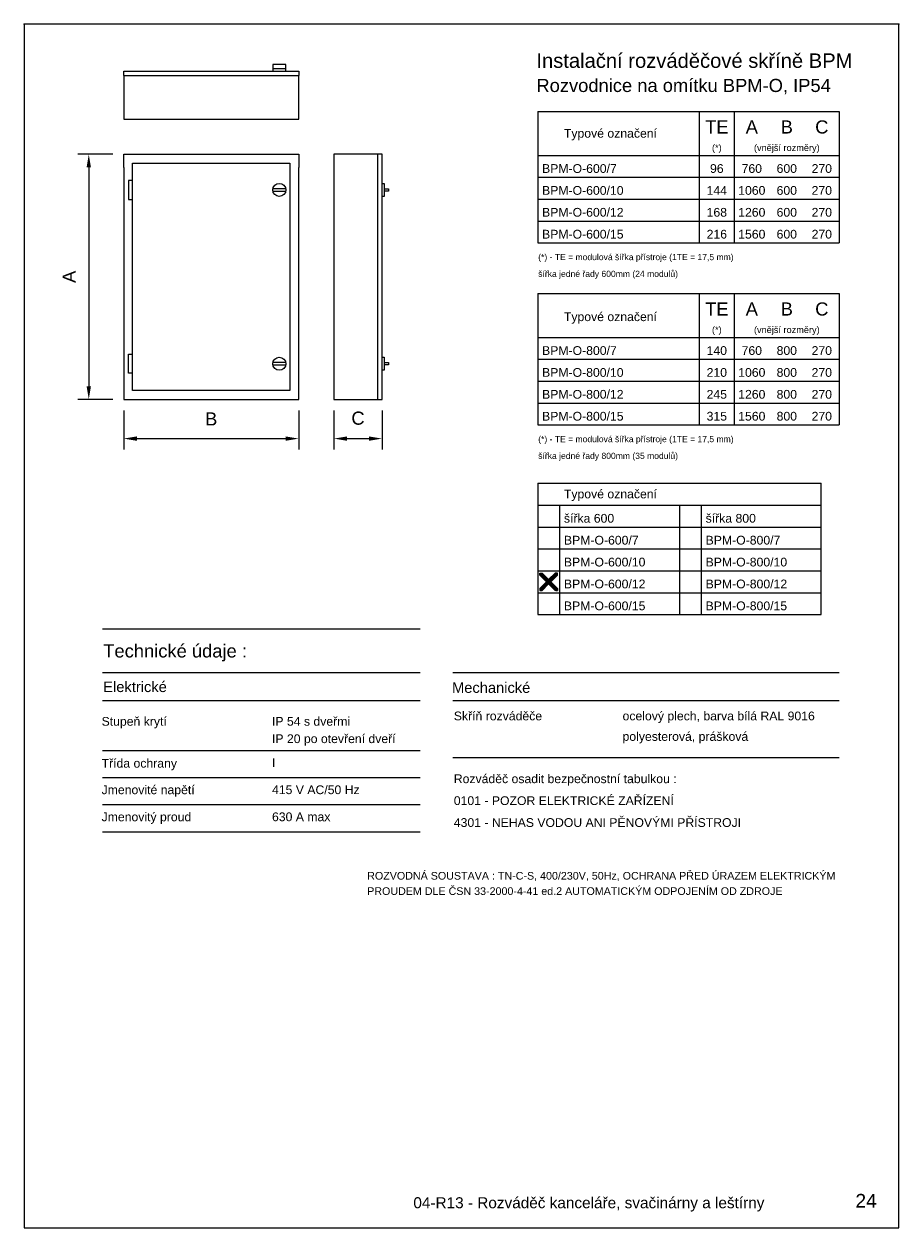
# Model space of a CAD drawing. Extents: x -1856 to 5084, y -4939 to -4246.
# Tile 1 of 24: x -1152 to -652, y -4934 to -4246. Entities that reach past the tile are written whole.
import ezdxf
from ezdxf.enums import TextEntityAlignment as Align

# ---------------------------------------------------------------- set-up
doc = ezdxf.new("R2010")
doc.units = 0
doc.header["$MEASUREMENT"] = 0
for name, color, linetype in [('__Bílá', 7, 'Continuous'), ('OBRYSY', 7, 'Continuous'), ('RAZITKO', 7, 'Continuous')]:
    doc.layers.add(name, color=color, linetype=linetype)
doc.layers.add('MP2000N', color=7, linetype='Continuous', plot=False)
doc.styles.add('Arial', font='arial.ttf')

# ---------------------------------------------------------------- blocks, each defined once
blk = doc.blocks.new('*X57')
at = {"color": 0, "linetype": 'Continuous'}
for p, q in [((2945.5, 4135.52), (2949.48, 4139.5)), ((2945.5, 4135.56), (2949.44, 4139.5)), ((2945.5, 4135.61), (2949.39, 4139.5)), ((2945.5, 4135.65), (2949.35, 4139.5)), ((2945.5, 4135.7), (2949.3, 4139.5)), ((2945.5, 4135.74), (2949.26, 4139.5)), ((2945.5, 4135.79), (2949.21, 4139.5)), ((2945.5, 4135.83), (2949.17, 4139.5)), ((2945.5, 4135.88), (2949.12, 4139.5)), ((2945.5, 4135.92), (2949.08, 4139.5)), ((2945.5, 4135.97), (2949.03, 4139.5)), ((2945.5, 4139.02), (2945.98, 4139.5)), ((2945.5, 4139.07), (2945.93, 4139.5)), ((2945.5, 4139.11), (2945.89, 4139.5)), ((2945.5, 4139.16), (2945.84, 4139.5)), ((2945.5, 4139.2), (2945.8, 4139.5)), ((2945.5, 4139.25), (2945.75, 4139.5)), ((2945.5, 4139.29), (2945.71, 4139.5)), ((2945.5, 4139.34), (2945.66, 4139.5)), ((2945.5, 4139.38), (2945.62, 4139.5)), ((2945.5, 4139.43), (2945.57, 4139.5)), ((2945.5, 4139.47), (2945.53, 4139.5)), ((2949.47, 4135.5), (2945.5, 4139.47)), ((2949.43, 4135.5), (2945.5, 4139.43)), ((2949.38, 4135.5), (2945.5, 4139.38)), ((2949.34, 4135.5), (2945.5, 4139.34)), ((2949.29, 4135.5), (2945.5, 4139.29)), ((2949.25, 4135.5), (2945.5, 4139.25)), ((2949.2, 4135.5), (2945.5, 4139.2)), ((2949.16, 4135.5), (2945.5, 4139.16)), ((2949.11, 4135.5), (2945.5, 4139.11)), ((2949.07, 4135.5), (2945.5, 4139.07)), ((2949.02, 4135.5), (2945.5, 4139.02)), ((2945.51, 4138.99), (2946.01, 4139.49)), ((2949.5, 4135.52), (2945.52, 4139.5)), ((2945.53, 4135.5), (2949.5, 4139.47)), ((2945.53, 4138.97), (2946.03, 4139.47)), ((2949.5, 4135.56), (2945.56, 4139.5)), ((2945.56, 4138.94), (2946.06, 4139.44)), ((2945.57, 4135.5), (2949.5, 4139.43)), ((2945.58, 4138.92), (2946.08, 4139.42)), ((2945.6, 4138.9), (2946.1, 4139.4)), ((2949.5, 4135.61), (2945.61, 4139.5)), ((2945.62, 4138.88), (2946.12, 4139.38)), ((2945.62, 4135.5), (2949.5, 4139.38)), ((2949.5, 4135.65), (2945.65, 4139.5)), ((2945.65, 4138.85), (2946.15, 4139.35)), ((2945.66, 4135.5), (2949.5, 4139.34)), ((2945.67, 4138.83), (2946.17, 4139.33)), ((2945.69, 4138.81), (2946.19, 4139.31)), ((2949.5, 4135.7), (2945.7, 4139.5)), ((2945.71, 4138.79), (2946.21, 4139.29)), ((2945.71, 4135.5), (2949.5, 4139.29)), ((2949.5, 4135.74), (2945.74, 4139.5)), ((2945.74, 4138.76), (2946.24, 4139.26)), ((2945.75, 4135.5), (2949.5, 4139.25)), ((2945.76, 4138.74), (2946.26, 4139.24)), ((2945.78, 4138.72), (2946.28, 4139.22)), ((2949.5, 4135.79), (2945.79, 4139.5)), ((2945.8, 4138.7), (2946.3, 4139.2)), ((2945.8, 4135.5), (2949.5, 4139.2)), ((2949.5, 4135.83), (2945.83, 4139.5)), ((2945.83, 4138.67), (2946.33, 4139.17)), ((2945.84, 4135.5), (2949.5, 4139.16)), ((2945.85, 4138.65), (2946.35, 4139.15)), ((2945.87, 4138.63), (2946.37, 4139.13)), ((2949.5, 4135.88), (2945.88, 4139.5)), ((2945.89, 4138.61), (2946.39, 4139.11)), ((2945.89, 4135.5), (2949.5, 4139.11)), ((2949.5, 4135.92), (2945.92, 4139.5)), ((2945.92, 4138.58), (2946.42, 4139.08)), ((2945.93, 4135.5), (2949.5, 4139.07)), ((2945.94, 4138.56), (2946.44, 4139.06)), ((2945.96, 4138.54), (2946.46, 4139.04)), ((2949.5, 4135.97), (2945.97, 4139.5)), ((2945.98, 4138.52), (2946.48, 4139.02)), ((2945.98, 4135.5), (2949.5, 4139.02)), ((2946.01, 4138.49), (2946.51, 4138.99)), ((2946.03, 4138.47), (2946.53, 4138.97)), ((2946.05, 4138.45), (2946.55, 4138.95)), ((2946.07, 4138.43), (2946.57, 4138.93)), ((2946.1, 4138.4), (2946.6, 4138.9)), ((2946.12, 4138.38), (2946.62, 4138.88)), ((2946.14, 4138.36), (2946.64, 4138.86)), ((2946.16, 4138.34), (2946.66, 4138.84)), ((2946.19, 4138.31), (2946.69, 4138.81)), ((2946.21, 4138.29), (2946.71, 4138.79)), ((2946.23, 4138.27), (2946.73, 4138.77)), ((2948.77, 4138.27), (2948.27, 4138.77)), ((2948.79, 4138.29), (2948.29, 4138.79)), ((2948.81, 4138.31), (2948.31, 4138.81)), ((2948.84, 4138.34), (2948.34, 4138.84)), ((2948.86, 4138.36), (2948.36, 4138.86)), ((2948.88, 4138.38), (2948.38, 4138.88)), ((2948.9, 4138.4), (2948.4, 4138.9)), ((2948.93, 4138.43), (2948.43, 4138.93)), ((2948.95, 4138.45), (2948.45, 4138.95)), ((2948.97, 4138.47), (2948.47, 4138.97)), ((2948.99, 4138.49), (2948.49, 4138.99)), ((2949.02, 4138.52), (2948.52, 4139.02)), ((2949.04, 4138.54), (2948.54, 4139.04)), ((2949.06, 4138.56), (2948.56, 4139.06)), ((2949.08, 4138.58), (2948.58, 4139.08)), ((2949.11, 4138.61), (2948.61, 4139.11)), ((2949.13, 4138.63), (2948.63, 4139.13)), ((2949.15, 4138.65), (2948.65, 4139.15)), ((2949.17, 4138.67), (2948.67, 4139.17)), ((2949.2, 4138.7), (2948.7, 4139.2)), ((2949.22, 4138.72), (2948.72, 4139.22)), ((2949.24, 4138.74), (2948.74, 4139.24)), ((2949.26, 4138.76), (2948.76, 4139.26)), ((2949.29, 4138.79), (2948.79, 4139.29)), ((2949.31, 4138.81), (2948.81, 4139.31)), ((2949.33, 4138.83), (2948.83, 4139.33)), ((2949.35, 4138.85), (2948.85, 4139.35)), ((2949.38, 4138.88), (2948.88, 4139.38)), ((2949.4, 4138.9), (2948.9, 4139.4)), ((2949.42, 4138.92), (2948.92, 4139.42)), ((2949.44, 4138.94), (2948.94, 4139.44)), ((2949.47, 4138.97), (2948.97, 4139.47)), ((2949.49, 4138.99), (2948.99, 4139.49)), ((2949.5, 4139.02), (2949.02, 4139.5)), ((2949.5, 4139.07), (2949.07, 4139.5)), ((2949.5, 4139.11), (2949.11, 4139.5)), ((2949.5, 4139.15), (2949.15, 4139.5)), ((2949.5, 4139.2), (2949.2, 4139.5)), ((2949.5, 4139.24), (2949.24, 4139.5)), ((2949.5, 4139.29), (2949.29, 4139.5)), ((2949.5, 4139.33), (2949.33, 4139.5)), ((2949.5, 4139.38), (2949.38, 4139.5)), ((2949.5, 4139.42), (2949.42, 4139.5)), ((2949.5, 4139.47), (2949.47, 4139.5)), ((2946.01, 4135.51), (2945.51, 4136.01)), ((2946.03, 4135.53), (2945.53, 4136.03)), ((2946.05, 4135.55), (2945.55, 4136.05)), ((2946.08, 4135.58), (2945.58, 4136.08)), ((2946.1, 4135.6), (2945.6, 4136.1)), ((2946.12, 4135.62), (2945.62, 4136.12)), ((2946.14, 4135.64), (2945.64, 4136.14)), ((2946.16, 4135.66), (2945.66, 4136.16)), ((2946.19, 4135.69), (2945.69, 4136.19)), ((2946.21, 4135.71), (2945.71, 4136.21)), ((2946.23, 4135.73), (2945.73, 4136.23)), ((2946.25, 4135.75), (2945.75, 4136.25)), ((2946.28, 4135.78), (2945.78, 4136.28)), ((2946.3, 4135.8), (2945.8, 4136.3)), ((2946.32, 4135.82), (2945.82, 4136.32)), ((2946.34, 4135.84), (2945.84, 4136.34)), ((2946.37, 4135.87), (2945.87, 4136.37)), ((2946.39, 4135.89), (2945.89, 4136.39)), ((2946.41, 4135.91), (2945.91, 4136.41)), ((2946.43, 4135.93), (2945.93, 4136.43)), ((2946.46, 4135.96), (2945.96, 4136.46)), ((2946.48, 4135.98), (2945.98, 4136.48)), ((2946.5, 4136), (2946, 4136.5)), ((2946.52, 4136.02), (2946.02, 4136.52)), ((2946.55, 4136.05), (2946.05, 4136.55)), ((2946.57, 4136.07), (2946.07, 4136.57)), ((2946.59, 4136.09), (2946.09, 4136.59)), ((2946.61, 4136.11), (2946.11, 4136.61)), ((2946.64, 4136.14), (2946.14, 4136.64)), ((2946.66, 4136.16), (2946.16, 4136.66)), ((2946.68, 4136.18), (2946.18, 4136.68)), ((2946.7, 4136.2), (2946.2, 4136.7)), ((2946.73, 4136.23), (2946.23, 4136.73)), ((2946.25, 4138.25), (2946.75, 4138.75)), ((2946.75, 4136.25), (2946.25, 4136.75)), ((2946.77, 4136.27), (2946.27, 4136.77)), ((2946.28, 4138.22), (2946.78, 4138.72)), ((2946.79, 4136.29), (2946.29, 4136.79)), ((2946.3, 4138.2), (2946.8, 4138.7)), ((2946.32, 4138.18), (2946.82, 4138.68)), ((2946.82, 4136.32), (2946.32, 4136.82)), ((2946.34, 4138.16), (2946.84, 4138.66)), ((2946.84, 4136.34), (2946.34, 4136.84)), ((2946.86, 4136.36), (2946.36, 4136.86)), ((2946.37, 4138.13), (2946.87, 4138.63)), ((2946.88, 4136.38), (2946.38, 4136.88)), ((2946.39, 4138.11), (2946.89, 4138.61)), ((2946.41, 4138.09), (2946.91, 4138.59)), ((2946.91, 4136.41), (2946.41, 4136.91)), ((2946.43, 4138.07), (2946.93, 4138.57)), ((2946.93, 4136.43), (2946.43, 4136.93)), ((2946.45, 4138.05), (2946.95, 4138.55)), ((2946.95, 4136.45), (2946.45, 4136.95)), ((2946.97, 4136.47), (2946.47, 4136.97)), ((2946.48, 4138.02), (2946.98, 4138.52)), ((2946.5, 4138), (2947, 4138.5)), ((2947, 4136.5), (2946.5, 4137)), ((2946.52, 4137.98), (2947.02, 4138.48)), ((2947.02, 4136.52), (2946.52, 4137.02)), ((2946.54, 4137.96), (2947.04, 4138.46)), ((2947.04, 4136.54), (2946.54, 4137.04)), ((2947.06, 4136.56), (2946.56, 4137.06)), ((2946.57, 4137.93), (2947.07, 4138.43)), ((2946.59, 4137.91), (2947.09, 4138.41)), ((2947.09, 4136.59), (2946.59, 4137.09)), ((2946.61, 4137.89), (2947.11, 4138.39)), ((2947.11, 4136.61), (2946.61, 4137.11)), ((2946.63, 4137.87), (2947.13, 4138.37)), ((2947.13, 4136.63), (2946.63, 4137.13)), ((2947.15, 4136.65), (2946.65, 4137.15)), ((2946.66, 4137.84), (2947.16, 4138.34)), ((2946.68, 4137.82), (2947.18, 4138.32)), ((2947.18, 4136.68), (2946.68, 4137.18)), ((2946.7, 4137.8), (2947.2, 4138.3)), ((2947.2, 4136.7), (2946.7, 4137.2)), ((2946.72, 4137.78), (2947.22, 4138.28)), ((2947.22, 4136.72), (2946.72, 4137.22)), ((2947.24, 4136.74), (2946.74, 4137.24)), ((2946.75, 4137.75), (2947.25, 4138.25)), ((2946.77, 4137.73), (2947.27, 4138.23)), ((2947.27, 4136.77), (2946.77, 4137.27)), ((2946.79, 4137.71), (2947.29, 4138.21)), ((2947.29, 4136.79), (2946.79, 4137.29)), ((2946.81, 4137.69), (2947.31, 4138.19)), ((2947.31, 4136.81), (2946.81, 4137.31)), ((2947.33, 4136.83), (2946.83, 4137.33)), ((2946.84, 4137.66), (2947.34, 4138.16)), ((2947.35, 4136.85), (2946.85, 4137.35)), ((2946.86, 4137.64), (2947.36, 4138.14)), ((2946.88, 4137.62), (2947.38, 4138.12)), ((2947.38, 4136.88), (2946.88, 4137.38)), ((2946.9, 4137.6), (2947.4, 4138.1)), ((2947.4, 4136.9), (2946.9, 4137.4)), ((2947.42, 4136.92), (2946.92, 4137.42)), ((2946.93, 4137.57), (2947.43, 4138.07)), ((2947.44, 4136.94), (2946.94, 4137.44)), ((2946.95, 4137.55), (2947.45, 4138.05)), ((2946.97, 4137.53), (2947.47, 4138.03)), ((2947.47, 4136.97), (2946.97, 4137.47)), ((2946.99, 4137.51), (2947.49, 4138.01)), ((2947.49, 4136.99), (2946.99, 4137.49)), ((2948.01, 4137.51), (2947.51, 4138.01)), ((2947.51, 4136.99), (2948.01, 4137.49)), ((2948.03, 4137.53), (2947.53, 4138.03)), ((2947.53, 4136.97), (2948.03, 4137.47)), ((2948.05, 4137.55), (2947.55, 4138.05)), ((2947.55, 4136.95), (2948.05, 4137.45)), ((2948.07, 4137.57), (2947.57, 4138.07)), ((2947.58, 4136.92), (2948.08, 4137.42)), ((2948.1, 4137.6), (2947.6, 4138.1)), ((2947.6, 4136.9), (2948.1, 4137.4)), ((2948.12, 4137.62), (2947.62, 4138.12)), ((2947.62, 4136.88), (2948.12, 4137.38)), ((2948.14, 4137.64), (2947.64, 4138.14)), ((2947.64, 4136.86), (2948.14, 4137.36)), ((2948.16, 4137.66), (2947.66, 4138.16)), ((2947.67, 4136.83), (2948.17, 4137.33)), ((2948.19, 4137.69), (2947.69, 4138.19)), ((2947.69, 4136.81), (2948.19, 4137.31)), ((2948.21, 4137.71), (2947.71, 4138.21)), ((2947.71, 4136.79), (2948.21, 4137.29)), ((2948.23, 4137.73), (2947.73, 4138.23)), ((2947.73, 4136.77), (2948.23, 4137.27)), ((2948.25, 4137.75), (2947.75, 4138.25)), ((2947.76, 4136.74), (2948.26, 4137.24)), ((2948.28, 4137.78), (2947.78, 4138.28)), ((2947.78, 4136.72), (2948.28, 4137.22)), ((2948.3, 4137.8), (2947.8, 4138.3)), ((2947.8, 4136.7), (2948.3, 4137.2)), ((2948.32, 4137.82), (2947.82, 4138.32)), ((2947.82, 4136.68), (2948.32, 4137.18)), ((2948.34, 4137.84), (2947.84, 4138.34)), ((2947.85, 4136.65), (2948.35, 4137.15)), ((2948.37, 4137.87), (2947.87, 4138.37)), ((2947.87, 4136.63), (2948.37, 4137.13)), ((2948.39, 4137.89), (2947.89, 4138.39)), ((2947.89, 4136.61), (2948.39, 4137.11)), ((2948.41, 4137.91), (2947.91, 4138.41)), ((2947.91, 4136.59), (2948.41, 4137.09)), ((2948.43, 4137.93), (2947.93, 4138.43)), ((2947.94, 4136.56), (2948.44, 4137.06)), ((2948.45, 4137.95), (2947.95, 4138.45)), ((2947.96, 4136.54), (2948.46, 4137.04)), ((2948.48, 4137.98), (2947.98, 4138.48)), ((2947.98, 4136.52), (2948.48, 4137.02)), ((2948.5, 4138), (2948, 4138.5)), ((2948, 4136.5), (2948.5, 4137)), ((2948.52, 4138.02), (2948.02, 4138.52)), ((2948.03, 4136.47), (2948.53, 4136.97)), ((2948.54, 4138.04), (2948.04, 4138.54)), ((2948.05, 4136.45), (2948.55, 4136.95)), ((2948.57, 4138.07), (2948.07, 4138.57)), ((2948.07, 4136.43), (2948.57, 4136.93)), ((2948.59, 4138.09), (2948.09, 4138.59)), ((2948.09, 4136.41), (2948.59, 4136.91)), ((2948.61, 4138.11), (2948.11, 4138.61)), ((2948.12, 4136.38), (2948.62, 4136.88)), ((2948.63, 4138.13), (2948.13, 4138.63)), ((2948.14, 4136.36), (2948.64, 4136.86)), ((2948.66, 4138.16), (2948.16, 4138.66)), ((2948.16, 4136.34), (2948.66, 4136.84)), ((2948.68, 4138.18), (2948.18, 4138.68)), ((2948.18, 4136.32), (2948.68, 4136.82)), ((2948.7, 4138.2), (2948.2, 4138.7)), ((2948.21, 4136.29), (2948.71, 4136.79)), ((2948.72, 4138.22), (2948.22, 4138.72)), ((2948.23, 4136.27), (2948.73, 4136.77)), ((2948.75, 4138.25), (2948.25, 4138.75)), ((2948.25, 4136.25), (2948.75, 4136.75)), ((2948.27, 4136.23), (2948.77, 4136.73)), ((2948.3, 4136.2), (2948.8, 4136.7)), ((2948.32, 4136.18), (2948.82, 4136.68)), ((2948.34, 4136.16), (2948.84, 4136.66)), ((2948.36, 4136.14), (2948.86, 4136.64)), ((2948.39, 4136.11), (2948.89, 4136.61)), ((2948.41, 4136.09), (2948.91, 4136.59)), ((2948.43, 4136.07), (2948.93, 4136.57)), ((2948.45, 4136.05), (2948.95, 4136.55)), ((2948.48, 4136.02), (2948.98, 4136.52)), ((2948.5, 4136), (2949, 4136.5)), ((2948.52, 4135.98), (2949.02, 4136.48)), ((2948.54, 4135.96), (2949.04, 4136.46)), ((2948.57, 4135.93), (2949.07, 4136.43)), ((2948.59, 4135.91), (2949.09, 4136.41)), ((2948.61, 4135.89), (2949.11, 4136.39)), ((2948.63, 4135.87), (2949.13, 4136.37)), ((2948.66, 4135.84), (2949.15, 4136.34)), ((2948.68, 4135.82), (2949.18, 4136.32)), ((2948.7, 4135.8), (2949.2, 4136.3)), ((2948.72, 4135.78), (2949.22, 4136.28)), ((2948.74, 4135.76), (2949.24, 4136.26)), ((2948.77, 4135.73), (2949.27, 4136.23)), ((2948.79, 4135.71), (2949.29, 4136.21)), ((2948.81, 4135.69), (2949.31, 4136.19)), ((2948.83, 4135.67), (2949.33, 4136.17)), ((2948.86, 4135.64), (2949.36, 4136.14)), ((2948.88, 4135.62), (2949.38, 4136.12)), ((2948.9, 4135.6), (2949.4, 4136.1)), ((2948.92, 4135.58), (2949.42, 4136.08)), ((2948.95, 4135.55), (2949.45, 4136.05)), ((2948.97, 4135.53), (2949.47, 4136.03)), ((2948.99, 4135.51), (2949.49, 4136.01)), ((2945.97, 4135.5), (2945.5, 4135.97)), ((2945.93, 4135.5), (2945.5, 4135.93)), ((2945.88, 4135.5), (2945.5, 4135.88)), ((2945.84, 4135.5), (2945.5, 4135.84)), ((2945.79, 4135.5), (2945.5, 4135.79)), ((2945.75, 4135.5), (2945.5, 4135.75)), ((2945.7, 4135.5), (2945.5, 4135.7)), ((2945.66, 4135.5), (2945.5, 4135.66)), ((2945.61, 4135.5), (2945.5, 4135.61)), ((2945.57, 4135.5), (2945.5, 4135.57)), ((2945.52, 4135.5), (2945.5, 4135.52)), ((2949.03, 4135.5), (2949.5, 4135.97)), ((2949.07, 4135.5), (2949.5, 4135.93)), ((2949.12, 4135.5), (2949.5, 4135.88)), ((2949.16, 4135.5), (2949.5, 4135.84)), ((2949.21, 4135.5), (2949.5, 4135.79)), ((2949.25, 4135.5), (2949.5, 4135.75)), ((2949.3, 4135.5), (2949.5, 4135.7)), ((2949.34, 4135.5), (2949.5, 4135.66)), ((2949.39, 4135.5), (2949.5, 4135.61)), ((2949.43, 4135.5), (2949.5, 4135.57)), ((2949.48, 4135.5), (2949.5, 4135.52))]:
    blk.add_line(p, q, dxfattribs=at)
blk = doc.blocks.new('KŘÍŽEK')
for p, q in [((0.5, 4), (0.5, 4.5)), ((0.5, 4.5), (1, 4.5)), ((2, 2.5), (0.5, 4)), ((1, 4.5), (2.5, 3)), ((4, 4.5), (2.5, 3)), ((3, 2.5), (4.5, 4)), ((4.5, 4.5), (4, 4.5)), ((4.5, 4), (4.5, 4.5)), ((2, 2.5), (0.5, 1)), ((0.5, 1), (0.5, 0.5)), ((0.5, 0.5), (1, 0.5)), ((1, 0.5), (2.5, 2)), ((4, 0.5), (2.5, 2)), ((3, 2.5), (4.5, 1)), ((4.5, 0.5), (4, 0.5)), ((4.5, 1), (4.5, 0.5))]:
    blk.add_line(p, q)
blk.add_blockref('*X57', (-2945, -4135))

msp = doc.modelspace()

# ---------------------------------------------------------------- linework, layer by layer
at = {"layer": '__Bílá'}
for p, q in [((-1095.12, -4273.23), (-995.12, -4273.23)), ((-1095.12, -4275.73), (-1095.12, -4273.23)), ((-1095.12, -4275.73), (-1095.12, -4300.73)), ((-1095.12, -4275.73), (-995.12, -4275.73)), ((-1002.44, -4269.48), (-1009.94, -4269.48)), ((-1009.94, -4269.48), (-1009.94, -4273.23)), ((-1002.44, -4271.98), (-1009.94, -4271.98)), ((-1002.44, -4273.23), (-1002.44, -4269.48)), ((-995.12, -4273.23), (-995.12, -4275.73)), ((-995.12, -4300.73), (-995.12, -4275.73)), ((-858.54, -4296.4), (-686.16, -4296.4)), ((-858.54, -4296.4), (-858.54, -4371.4)), ((-766.16, -4296.4), (-766.16, -4371.4)), ((-746.16, -4296.4), (-746.16, -4371.4)), ((-686.16, -4296.4), (-686.16, -4371.4)), ((-1095.12, -4300.73), (-995.12, -4300.73)), ((-1101.37, -4320.75), (-1121.33, -4320.75)), ((-1095.12, -4320.75), (-995.12, -4320.75)), ((-1095.12, -4328.25), (-1095.12, -4320.75)), ((-995.12, -4320.75), (-995.12, -4328.25)), ((-947.47, -4320.75), (-974.97, -4320.75)), ((-974.97, -4320.75), (-974.97, -4460.75)), ((-949.97, -4460.75), (-949.97, -4320.75)), ((-947.47, -4460.75), (-947.47, -4320.75)), ((-858.54, -4321.4), (-686.16, -4321.4)), ((-1115.08, -4328.25), (-1115.08, -4453.25)), ((-1095.12, -4328.25), (-1095.12, -4453.25)), ((-1090.12, -4325.75), (-1000.12, -4325.75)), ((-1090.12, -4455.75), (-1090.12, -4325.75)), ((-1000.12, -4325.75), (-1000.12, -4455.75)), ((-995.12, -4453.25), (-995.12, -4328.25)), ((-1090.12, -4335.7), (-1092.37, -4335.7)), ((-1092.37, -4335.7), (-1092.37, -4346.53)), ((-947.47, -4337.37), (-946.22, -4337.37)), ((-946.22, -4337.37), (-946.22, -4344.87)), ((-858.54, -4333.9), (-686.16, -4333.9)), ((-1002.5, -4340.49), (-1009.89, -4340.49)), ((-1009.89, -4341.74), (-1002.5, -4341.74)), ((-946.22, -4344.87), (-947.47, -4344.87)), ((-946.22, -4340.49), (-943.72, -4340.49)), ((-943.72, -4341.74), (-946.22, -4341.74)), ((-943.72, -4340.49), (-943.72, -4341.74)), ((-1092.37, -4346.53), (-1090.12, -4346.53)), ((-858.54, -4346.4), (-686.16, -4346.4)), ((-858.54, -4358.9), (-686.16, -4358.9)), ((-858.54, -4371.4), (-686.16, -4371.4)), ((-858.54, -4400.35), (-686.16, -4400.35)), ((-858.54, -4400.35), (-858.54, -4475.35)), ((-766.16, -4400.35), (-766.16, -4475.35)), ((-746.16, -4400.35), (-746.16, -4475.35)), ((-686.16, -4400.35), (-686.16, -4475.35)), ((-858.54, -4425.35), (-686.16, -4425.35)), ((-1092.37, -4434.96), (-1090.12, -4434.96)), ((-1092.37, -4445.8), (-1092.37, -4434.96)), ((-1002.5, -4439.75), (-1009.89, -4439.75)), ((-1009.89, -4441), (-1002.5, -4441)), ((-947.47, -4436.63), (-946.22, -4436.63)), ((-946.22, -4436.63), (-946.22, -4444.13)), ((-946.22, -4439.75), (-943.72, -4439.75)), ((-943.72, -4441), (-946.22, -4441)), ((-943.72, -4439.75), (-943.72, -4441)), ((-858.54, -4437.85), (-686.16, -4437.85)), ((-1090.12, -4445.8), (-1092.37, -4445.8)), ((-946.22, -4444.13), (-947.47, -4444.13)), ((-1095.12, -4453.25), (-1095.12, -4460.75)), ((-995.12, -4460.75), (-995.12, -4453.25)), ((-858.54, -4450.35), (-686.16, -4450.35)), ((-1101.37, -4460.75), (-1121.33, -4460.75)), ((-1095.12, -4460.75), (-995.12, -4460.75)), ((-1000.12, -4455.75), (-1090.12, -4455.75)), ((-974.97, -4460.75), (-947.47, -4460.75)), ((-1095.12, -4467), (-1095.12, -4489.39)), ((-995.12, -4467), (-995.12, -4489.39)), ((-974.97, -4467), (-974.97, -4489.39)), ((-947.47, -4467), (-947.47, -4489.39)), ((-858.54, -4462.85), (-686.16, -4462.85)), ((-858.54, -4475.35), (-686.16, -4475.35)), ((-1087.62, -4483.14), (-1002.62, -4483.14)), ((-967.47, -4483.14), (-954.97, -4483.14)), ((-858.54, -4508.65), (-858.54, -4583.65)), ((-858.54, -4508.65), (-696.56, -4508.65)), ((-696.56, -4583.65), (-696.56, -4508.65)), ((-858.54, -4521.15), (-696.56, -4521.15)), ((-846.04, -4521.15), (-846.04, -4583.65)), ((-777.55, -4521.15), (-777.55, -4583.65)), ((-765.05, -4521.15), (-765.05, -4583.65)), ((-858.54, -4533.65), (-696.56, -4533.65)), ((-858.54, -4546.15), (-696.56, -4546.15)), ((-858.54, -4558.65), (-696.56, -4558.65)), ((-858.54, -4571.15), (-696.56, -4571.15)), ((-858.54, -4583.65), (-696.56, -4583.65)), ((-1107.28, -4591.7), (-925.7, -4591.7)), ((-1107.28, -4616.8), (-925.7, -4616.8)), ((-906.94, -4616.8), (-686.16, -4616.8)), ((-1107.28, -4632.79), (-925.7, -4632.79)), ((-906.94, -4632.79), (-686.16, -4632.79)), ((-1107.28, -4661.27), (-925.7, -4661.27)), ((-906.94, -4665.16), (-686.16, -4665.16)), ((-1107.28, -4676.73), (-925.7, -4676.73)), ((-1107.28, -4692.18), (-925.7, -4692.18)), ((-1107.28, -4707.64), (-925.7, -4707.64))]:
    msp.add_line(p, q, dxfattribs=at)
for centre in [(-1006.19, -4341.12), (-1006.19, -4440.38)]:
    msp.add_circle(centre, 3.75, dxfattribs=at)
for points in [[(-1116.33, -4328.25), (-1113.83, -4328.25), (-1115.08, -4320.75)], [(-1116.33, -4453.25), (-1113.83, -4453.25), (-1115.08, -4460.75)], [(-1087.62, -4481.89), (-1087.62, -4484.39), (-1095.12, -4483.14)], [(-1002.62, -4481.89), (-1002.62, -4484.39), (-995.12, -4483.14)], [(-967.47, -4481.89), (-967.47, -4484.39), (-974.97, -4483.14)], [(-954.97, -4481.89), (-954.97, -4484.39), (-947.47, -4483.14)]]:
    msp.add_solid(points, dxfattribs=at)
at = {"layer": 'MP2000N', "color": 6, "linetype": 'Continuous'}
for p, q in [((-1152.07, -4246.4), (-1152.07, -4933.9)), ((-652.07, -4246.4), (-1152.07, -4246.4)), ((-652.07, -4933.9), (-652.07, -4246.4)), ((-1152.07, -4933.9), (-652.07, -4933.9))]:
    msp.add_line(p, q, dxfattribs=at)
at = {"layer": 'OBRYSY', "color": 2, "linetype": 'Continuous'}
msp.add_point((-652.07, -4246.4), dxfattribs=at)
at = {"layer": 'RAZITKO', "color": 2, "linetype": 'Continuous'}
msp.add_point((-1152.07, -4246.4), dxfattribs=at)

# ---------------------------------------------------------------- block references
at = {"layer": '__Bílá', "xscale": 2.5, "yscale": 2.5, "zscale": 2.5}
msp.add_blockref('KŘÍŽEK', (-858.54, -4571.15), dxfattribs=at)

# ---------------------------------------------------------------- texts
at = {"layer": '__Bílá', "style": 'Arial'}
for s, height, p in [('Instalační rozváděčové skříně BPM', 8.25, (-859.27, -4271.4)), ('Rozvodnice na omítku BPM-O, IP54', 7.5, (-859.27, -4285.2)), ('Typové označení', 5, (-843.54, -4311.27)), ('BPM-O-600/7', 5, (-856.04, -4331.4)), ('BPM-O-600/10', 5, (-856.04, -4343.9)), ('BPM-O-600/12', 5, (-856.04, -4356.4)), ('BPM-O-600/15', 5, (-856.04, -4368.9)), ('(*) - TE = modulová šířka přístroje (1TE = 17,5 mm)', 3.5, (-858.23, -4381.23)), ('šířka jedné řady 600mm (24 modulů)', 3.5, (-858.23, -4390.78)), ('Typové označení', 5, (-843.54, -4416.03)), ('BPM-O-800/7', 5, (-856.04, -4435.35)), ('BPM-O-800/10', 5, (-856.04, -4447.85)), ('BPM-O-800/12', 5, (-856.04, -4460.35)), ('BPM-O-800/15', 5, (-856.04, -4472.85)), ('(*) - TE = modulová šířka přístroje (1TE = 17,5 mm)', 3.5, (-858.23, -4485.18)), ('šířka jedné řady 800mm (35 modulů)', 3.5, (-858.23, -4494.72)), ('Typové označení', 5, (-843.54, -4517.24)), ('šířka 600', 5, (-843.54, -4531.15)), ('šířka 800', 5, (-762.55, -4531.15)), ('BPM-O-600/7', 5, (-843.54, -4543.65)), ('BPM-O-800/7', 5, (-762.55, -4543.65)), ('BPM-O-600/10', 5, (-843.54, -4556.15)), ('BPM-O-800/10', 5, (-762.55, -4556.15)), ('BPM-O-600/12', 5, (-843.54, -4568.65)), ('BPM-O-800/12', 5, (-762.55, -4568.65)), ('BPM-O-600/15', 5, (-843.54, -4581.15)), ('BPM-O-800/15', 5, (-762.55, -4581.15)), ('Technické údaje :', 7.5, (-1106.81, -4608.14)), ('Elektrické', 6, (-1106.81, -4627.88)), ('Mechanické', 6, (-907.47, -4628.35)), ('Skříň rozváděče', 5, (-906.47, -4644.02)), ('ocelový plech, barva bílá RAL 9016', 5, (-810.03, -4644.02)), ('Stupeň krytí', 5, (-1107.76, -4647.1)), ('IP 54 s dveřmi', 5, (-1010.37, -4647.1)), ('IP 20 po otevření dveří', 5, (-1010.37, -4657.02)), ('polyesterová, prášková', 5, (-810.03, -4655.74)), ('Třída ochrany', 5, (-1107.76, -4671.04)), ('I', 5, (-1010.37, -4670.71)), ('Rozváděč osadit bezpečnostní tabulkou :', 5, (-906.47, -4679.9)), ('Jmenovité napětí', 5, (-1107.76, -4686.2)), ('415 V AC/50 Hz', 5, (-1010.37, -4686.17)), ('0101 - POZOR ELEKTRICKÉ ZAŘÍZENÍ', 5, (-906.47, -4692.4)), ('Jmenovitý proud', 5, (-1107.76, -4701.66)), ('630 A max', 5, (-1010.37, -4701.63)), ('4301 - NEHAS VODOU ANI PĚNOVÝMI PŘÍSTROJI', 5, (-906.47, -4704.9)), ('ROZVODNÁ SOUSTAVA : TN-C-S, 400/230V, 50Hz, OCHRANA PŘED ÚRAZEM ELEKTRICKÝM', 4.375, (-955.97, -4734.99)), ('PROUDEM DLE ČSN 33-2000-4-41 ed.2 AUTOMATICKÝM ODPOJENÍM OD ZDROJE', 4.375, (-955.97, -4743.74)), ('04-R13 - Rozváděč kanceláře, svačinárny a leštírny', 6.272, (-929.58, -4922.65)), ('24', 7.84, (-676.94, -4922.33))]:
    msp.add_text(s, height=height, dxfattribs=at).set_placement(p)
for s, height, p in [('TE', 7.5, (-756.16, -4308.9)), ('A', 7.5, (-736.16, -4308.9)), ('B', 7.5, (-716.16, -4308.9)), ('C', 7.5, (-696.16, -4308.9)), ('(*)', 3.75, (-756.16, -4318.9)), ('(vnější rozměry)', 3.75, (-716.16, -4318.9)), ('96', 5, (-756.16, -4331.4)), ('760', 5, (-736.16, -4331.4)), ('600', 5, (-716.16, -4331.4)), ('270', 5, (-696.16, -4331.4)), ('144', 5, (-756.16, -4343.9)), ('1060', 5, (-736.16, -4343.9)), ('600', 5, (-716.16, -4343.9)), ('270', 5, (-696.16, -4343.9)), ('168', 5, (-756.16, -4356.4)), ('1260', 5, (-736.16, -4356.4)), ('600', 5, (-716.16, -4356.4)), ('270', 5, (-696.16, -4356.4)), ('216', 5, (-756.16, -4368.9)), ('1560', 5, (-736.16, -4368.9)), ('600', 5, (-716.16, -4368.9)), ('270', 5, (-696.16, -4368.9)), ('TE', 7.5, (-756.16, -4412.85)), ('A', 7.5, (-736.16, -4412.85)), ('B', 7.5, (-716.16, -4412.85)), ('C', 7.5, (-696.16, -4412.85)), ('(*)', 3.75, (-756.16, -4422.85)), ('(vnější rozměry)', 3.75, (-716.16, -4422.85)), ('140', 5, (-756.16, -4435.35)), ('760', 5, (-736.16, -4435.35)), ('800', 5, (-716.16, -4435.35)), ('270', 5, (-696.16, -4435.35)), ('210', 5, (-756.16, -4447.85)), ('1060', 5, (-736.16, -4447.85)), ('800', 5, (-716.16, -4447.85)), ('270', 5, (-696.16, -4447.85)), ('245', 5, (-756.16, -4460.35)), ('1260', 5, (-736.16, -4460.35)), ('800', 5, (-716.16, -4460.35)), ('270', 5, (-696.16, -4460.35)), ('315', 5, (-756.16, -4472.85)), ('1560', 5, (-736.16, -4472.85)), ('800', 5, (-716.16, -4472.85)), ('270', 5, (-696.16, -4472.85))]:
    msp.add_text(s, height=height, dxfattribs=at).set_placement(p, align=Align.CENTER)
at = {"layer": '__Bílá', "insert": (-1126.33, -4390.75), "char_height": 7.5, "attachment_point": 5, "rotation": 90, "style": 'Arial'}
msp.add_mtext('\\A1;A', dxfattribs=at)
at = {"layer": '__Bílá', "char_height": 7.5, "attachment_point": 5, "style": 'Arial'}
for s, insert in [('\\A1;B', (-1045.12, -4471.89)), ('\\A1;C', (-961.22, -4471.51))]:
    msp.add_mtext(s, dxfattribs=dict(at, insert=insert))

doc.saveas('drawing.dxf')
